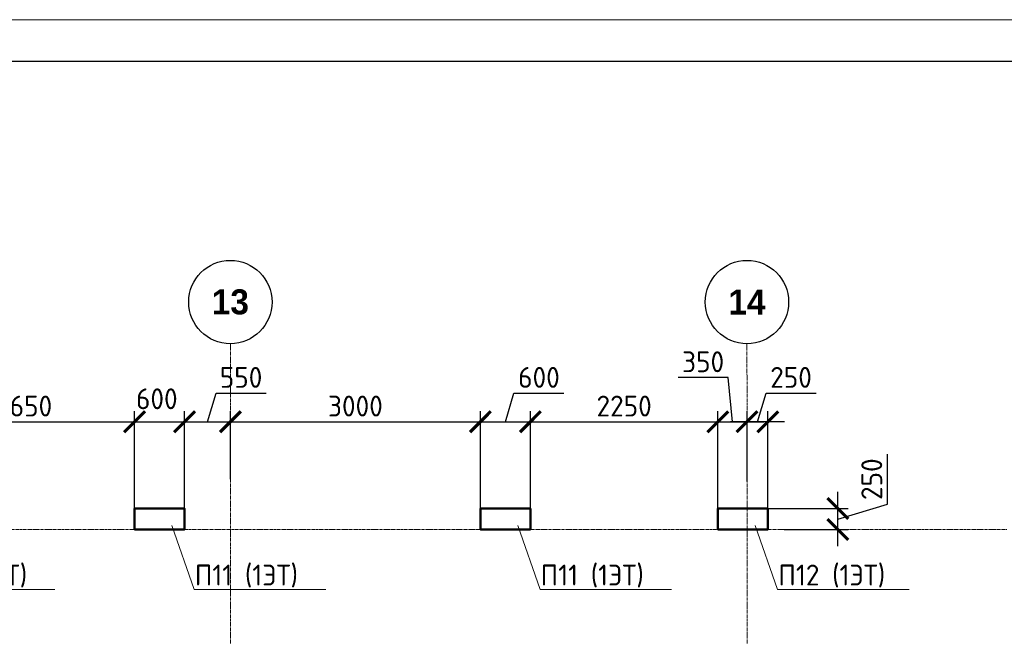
# Model space of a CAD drawing. Header units: millimetres. Extents: x 263826 to 1718326, y -423071 to 70137.
# Tile 204 of 256: x 461914 to 473730, y -60745 to -53350. Entities that reach past the tile are written whole.
import ezdxf
from ezdxf import colors
from ezdxf.entities.mleader import LeaderData, LeaderLine
from ezdxf.math import Vec2, Vec3

# ---------------------------------------------------------------- set-up
doc = ezdxf.new("R2010")
doc.units = ezdxf.units.MM
doc.linetypes.add('______5', pattern=[1100, 800, -100, 100, -100])
doc.linetypes.add('осевая', pattern=[50.8, 31.75, -6.35, 6.35, -6.35])
for name, color, linetype, lineweight in [('Конструкции 0.5', 5, 'Continuous', 50), ('Оси', 40, '______5', 18), ('подоснова', 151, 'Continuous', 5), ('РАЗМЕРЫ', 1, 'Continuous', 9), ('ТОНКИЕ', 7, 'Continuous', 9)]:
    doc.layers.add(name, color=color, linetype=linetype, lineweight=lineweight)
doc.layers.add('ТОЛСТЫЕ_ОСНОВНЫЕ', color=6, linetype='Continuous')
doc.styles.add('Century Gothic', font='GOTHIC.TTF')
doc.styles.add('GOST-2.304_Type-B', font='GOST_Common.ttf')
doc.dimstyles.new('СПДС', dxfattribs={"dimscale": 100, "dimtxt": 2.5, "dimasz": 2.5, "dimexe": 1.25, "dimexo": 0, "dimtad": 1, "dimdec": 0, "dimtxsty": 'GOST-2.304_Type-B', "dimblk": 'ARCHTICK', "dimcen": 2.5, "dimdle": 2, "dimadec": 0, "dimazin": 2, "dimtfac": 0.75, "dimtdec": 0, "dimtmove": 1, "dimatfit": 3, "dimfxl": 1, "dimtolj": 1, "dimarcsym": 1})

# ---------------------------------------------------------------- blocks, each defined once
blk = doc.blocks.new('NSY101')
at = {"color": 0, "linetype": 'ByBlock', "lineweight": -2}
blk.add_circle((0, 0), 50, dxfattribs=at)
blk = doc.blocks.new('оси 2.2-2.3')
at = {"layer": 'Оси', "color": 16, "linetype": 'осевая', "lineweight": 0, "transparency": 33554687}
for p, q in [((515054.9, -104267.9), (515054.9, -130953.9)), ((521254.5, -104267.9), (521254.9, -130953.9)), ((468076.3, -106495.4), (524372.9, -106495.4))]:
    blk.add_line(p, q, dxfattribs=at)
at = {"layer": 'Оси', "color": 16, "linetype": 'Continuous', "lineweight": 25, "transparency": 33554687, "xscale": 9.999999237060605, "yscale": 9.999999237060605, "zscale": 9.999999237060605}
for p in [(515054.4, -103767.9), (521254.4, -103767.9)]:
    blk.add_blockref('NSY101', p, dxfattribs=at)
at = {"layer": 'Оси', "color": 16, "linetype": 'Continuous', "lineweight": 25, "transparency": 33554687, "char_height": 300, "width": 620, "attachment_point": 5, "style": 'Century Gothic'}
for s, insert in [('\\A1;{\\fCentury Gothic|i0|b1;\\H300.000000;\\W1.000000;\\C16;13}\\P', (515054.4, -103767.9)), ('\\A1;{\\fCentury Gothic|i0|b1;\\H300.000000;\\W1.000000;\\C16;14}\\P', (521254.4, -103767.9))]:
    blk.add_mtext(s, dxfattribs=dict(at, insert=insert))
blk = doc.blocks.new('_ArchTick')
at = {"color": 0, "linetype": 'ByBlock', "const_width": 0.15}
blk.add_lwpolyline([(-0.5, -0.5), (0.5, 0.5)], dxfattribs=at)
blk = doc.blocks.new('*D1923')
at = {"layer": 'DEFPOINTS', "color": 0, "transparency": 16777216}
for p in [(470893, -59214), (471733, -59214), (471090, -59464)]:
    blk.add_point(p, dxfattribs=at)
at = {"layer": 'РАЗМЕРЫ', "color": 0, "lineweight": -2, "transparency": 16777216}
for p, q in [((472327, -59161), (472327, -58561)), ((471733, -59664), (471733, -59014)), ((471733, -59339), (472327, -59161)), ((470893, -59214), (471858, -59214)), ((471090, -59464), (471858, -59464))]:
    blk.add_line(p, q, dxfattribs=at)
at = {"layer": 'РАЗМЕРЫ', "color": 0, "lineweight": -2, "transparency": 16777216, "xscale": 250, "yscale": 250, "zscale": 250}
for p, rotation in [((471733, -59214), 90), ((471733, -59464), 270)]:
    blk.add_blockref('_ArchTick', p, dxfattribs=dict(at, rotation=rotation))
at = {"layer": 'РАЗМЕРЫ', "color": 0, "lineweight": 0, "transparency": 16777216, "insert": (472140, -58861), "char_height": 250, "attachment_point": 5, "rotation": 90, "style": 'GOST-2.304_Type-B'}
blk.add_mtext('\\A1;250', dxfattribs=at)
blk = doc.blocks.new('*D1810')
at = {"layer": 'DEFPOINTS', "color": 0, "transparency": 16777216}
for p in [(470643, -58172), (470643, -58890), (470893, -59214)]:
    blk.add_point(p, dxfattribs=at)
at = {"layer": 'РАЗМЕРЫ', "color": 0, "lineweight": -2, "transparency": 16777216}
for p, q in [((470768, -58172), (470871, -57828)), ((470871, -57828), (471471, -57828)), ((470643, -58890), (470643, -58047)), ((470893, -59214), (470893, -58047)), ((471093, -58172), (470443, -58172))]:
    blk.add_line(p, q, dxfattribs=at)
at = {"layer": 'РАЗМЕРЫ', "color": 0, "lineweight": -2, "transparency": 16777216, "xscale": 250, "yscale": 250, "zscale": 250, "rotation": 180}
blk.add_blockref('_ArchTick', (470643, -58172), dxfattribs=at)
at = {"layer": 'РАЗМЕРЫ', "color": 0, "lineweight": -2, "transparency": 16777216, "xscale": 250, "yscale": 250, "zscale": 250}
blk.add_blockref('_ArchTick', (470893, -58172), dxfattribs=at)
at = {"layer": 'РАЗМЕРЫ', "color": 0, "lineweight": 0, "transparency": 16777216, "insert": (471171, -57640), "char_height": 250, "attachment_point": 5, "style": 'GOST-2.304_Type-B'}
blk.add_mtext('\\A1;250', dxfattribs=at)
blk = doc.blocks.new('*D1960')
at = {"layer": 'DEFPOINTS', "color": 0, "transparency": 16777216}
for p in [(463293, -58172), (460643, -58921, 3100), (463293, -59214, 3100)]:
    blk.add_point(p, dxfattribs=at)
at = {"layer": 'РАЗМЕРЫ', "color": 0, "lineweight": -2, "transparency": 16777216}
for p, q in [((460643, -58921), (460643, -58047)), ((463293, -59214), (463293, -58047)), ((460443, -58172), (463493, -58172))]:
    blk.add_line(p, q, dxfattribs=at)
at = {"layer": 'РАЗМЕРЫ', "color": 0, "lineweight": -2, "transparency": 16777216, "xscale": 250, "yscale": 250, "zscale": 250, "rotation": 180}
blk.add_blockref('_ArchTick', (460643, -58172), dxfattribs=at)
at = {"layer": 'РАЗМЕРЫ', "color": 0, "lineweight": -2, "transparency": 16777216, "xscale": 250, "yscale": 250, "zscale": 250}
blk.add_blockref('_ArchTick', (463293, -58172), dxfattribs=at)
at = {"layer": 'РАЗМЕРЫ', "color": 0, "lineweight": 0, "transparency": 16777216, "insert": (461968, -57984), "char_height": 250, "attachment_point": 5, "style": 'GOST-2.304_Type-B'}
blk.add_mtext('\\A1;2650', dxfattribs=at)
blk = doc.blocks.new('*D1961')
at = {"layer": 'DEFPOINTS', "color": 0, "transparency": 16777216}
for p in [(463893, -58172), (463293, -59214, 3100), (463893, -59214, 3100)]:
    blk.add_point(p, dxfattribs=at)
at = {"layer": 'РАЗМЕРЫ', "color": 0, "lineweight": -2, "transparency": 16777216}
for p, q in [((463293, -59214), (463293, -58047)), ((463893, -59214), (463893, -58047)), ((463093, -58172), (464093, -58172))]:
    blk.add_line(p, q, dxfattribs=at)
at = {"layer": 'РАЗМЕРЫ', "color": 0, "lineweight": -2, "transparency": 16777216, "xscale": 250, "yscale": 250, "zscale": 250, "rotation": 180}
blk.add_blockref('_ArchTick', (463293, -58172), dxfattribs=at)
at = {"layer": 'РАЗМЕРЫ', "color": 0, "lineweight": -2, "transparency": 16777216, "xscale": 250, "yscale": 250, "zscale": 250}
blk.add_blockref('_ArchTick', (463893, -58172), dxfattribs=at)
at = {"layer": 'РАЗМЕРЫ', "color": 0, "lineweight": 0, "transparency": 16777216, "insert": (463560, -57897), "char_height": 250, "attachment_point": 5, "style": 'GOST-2.304_Type-B'}
blk.add_mtext('\\A1;600', dxfattribs=at)
blk = doc.blocks.new('*D1962')
at = {"layer": 'DEFPOINTS', "color": 0, "transparency": 16777216}
for p in [(464443, -58172), (464443, -58860, 3100), (463893, -59214, 3100)]:
    blk.add_point(p, dxfattribs=at)
at = {"layer": 'РАЗМЕРЫ', "color": 0, "lineweight": -2, "transparency": 16777216}
for p, q in [((464168, -58172), (464271, -57828)), ((464271, -57828), (464871, -57828)), ((463893, -59214), (463893, -58047)), ((464443, -58860), (464443, -58047)), ((463693, -58172), (464643, -58172))]:
    blk.add_line(p, q, dxfattribs=at)
at = {"layer": 'РАЗМЕРЫ', "color": 0, "lineweight": -2, "transparency": 16777216, "xscale": 250, "yscale": 250, "zscale": 250, "rotation": 180}
blk.add_blockref('_ArchTick', (463893, -58172), dxfattribs=at)
at = {"layer": 'РАЗМЕРЫ', "color": 0, "lineweight": -2, "transparency": 16777216, "xscale": 250, "yscale": 250, "zscale": 250}
blk.add_blockref('_ArchTick', (464443, -58172), dxfattribs=at)
at = {"layer": 'РАЗМЕРЫ', "color": 0, "lineweight": 0, "transparency": 16777216, "insert": (464571, -57640), "char_height": 250, "attachment_point": 5, "style": 'GOST-2.304_Type-B'}
blk.add_mtext('\\A1;550', dxfattribs=at)
blk = doc.blocks.new('*D1963')
at = {"layer": 'DEFPOINTS', "color": 0, "transparency": 16777216}
for p in [(467443, -58172), (464443, -58860, 3100), (467443, -59214, 3100)]:
    blk.add_point(p, dxfattribs=at)
at = {"layer": 'РАЗМЕРЫ', "color": 0, "lineweight": -2, "transparency": 16777216}
for p, q in [((464443, -58860), (464443, -58047)), ((467443, -59214), (467443, -58047)), ((464243, -58172), (467643, -58172))]:
    blk.add_line(p, q, dxfattribs=at)
at = {"layer": 'РАЗМЕРЫ', "color": 0, "lineweight": -2, "transparency": 16777216, "xscale": 250, "yscale": 250, "zscale": 250, "rotation": 180}
blk.add_blockref('_ArchTick', (464443, -58172), dxfattribs=at)
at = {"layer": 'РАЗМЕРЫ', "color": 0, "lineweight": -2, "transparency": 16777216, "xscale": 250, "yscale": 250, "zscale": 250}
blk.add_blockref('_ArchTick', (467443, -58172), dxfattribs=at)
at = {"layer": 'РАЗМЕРЫ', "color": 0, "lineweight": 0, "transparency": 16777216, "insert": (465943, -57984), "char_height": 250, "attachment_point": 5, "style": 'GOST-2.304_Type-B'}
blk.add_mtext('\\A1;3000', dxfattribs=at)
blk = doc.blocks.new('*D1964')
at = {"layer": 'DEFPOINTS', "color": 0, "transparency": 16777216}
for p in [(468043, -58172), (467443, -59214, 3100), (468043, -59214, 3100)]:
    blk.add_point(p, dxfattribs=at)
at = {"layer": 'РАЗМЕРЫ', "color": 0, "lineweight": -2, "transparency": 16777216}
for p, q in [((467743, -58172), (467846, -57828)), ((467846, -57828), (468446, -57828)), ((467443, -59214), (467443, -58047)), ((468043, -59214), (468043, -58047)), ((467243, -58172), (468243, -58172))]:
    blk.add_line(p, q, dxfattribs=at)
at = {"layer": 'РАЗМЕРЫ', "color": 0, "lineweight": -2, "transparency": 16777216, "xscale": 250, "yscale": 250, "zscale": 250, "rotation": 180}
blk.add_blockref('_ArchTick', (467443, -58172), dxfattribs=at)
at = {"layer": 'РАЗМЕРЫ', "color": 0, "lineweight": -2, "transparency": 16777216, "xscale": 250, "yscale": 250, "zscale": 250}
blk.add_blockref('_ArchTick', (468043, -58172), dxfattribs=at)
at = {"layer": 'РАЗМЕРЫ', "color": 0, "lineweight": 0, "transparency": 16777216, "insert": (468146, -57640), "char_height": 250, "attachment_point": 5, "style": 'GOST-2.304_Type-B'}
blk.add_mtext('\\A1;600', dxfattribs=at)
blk = doc.blocks.new('*D1965')
at = {"layer": 'DEFPOINTS', "color": 0, "transparency": 16777216}
for p in [(470293, -58172), (468043, -59214, 3100), (470293, -59214, 3100)]:
    blk.add_point(p, dxfattribs=at)
at = {"layer": 'РАЗМЕРЫ', "color": 0, "lineweight": -2, "transparency": 16777216}
for p, q in [((468043, -59214), (468043, -58047)), ((470293, -59214), (470293, -58047)), ((467843, -58172), (470493, -58172))]:
    blk.add_line(p, q, dxfattribs=at)
at = {"layer": 'РАЗМЕРЫ', "color": 0, "lineweight": -2, "transparency": 16777216, "xscale": 250, "yscale": 250, "zscale": 250, "rotation": 180}
blk.add_blockref('_ArchTick', (468043, -58172), dxfattribs=at)
at = {"layer": 'РАЗМЕРЫ', "color": 0, "lineweight": -2, "transparency": 16777216, "xscale": 250, "yscale": 250, "zscale": 250}
blk.add_blockref('_ArchTick', (470293, -58172), dxfattribs=at)
at = {"layer": 'РАЗМЕРЫ', "color": 0, "lineweight": 0, "transparency": 16777216, "insert": (469168, -57984), "char_height": 250, "attachment_point": 5, "style": 'GOST-2.304_Type-B'}
blk.add_mtext('\\A1;2250', dxfattribs=at)
blk = doc.blocks.new('*D1966')
at = {"layer": 'DEFPOINTS', "color": 0, "transparency": 16777216}
for p in [(470643, -58172), (470643, -58783, 3100), (470293, -59214, 3100)]:
    blk.add_point(p, dxfattribs=at)
at = {"layer": 'РАЗМЕРЫ', "color": 0, "lineweight": -2, "transparency": 16777216}
for p, q in [((470416, -57640), (469816, -57640)), ((470468, -58172), (470416, -57640)), ((470293, -59214), (470293, -58047)), ((470643, -58783), (470643, -58047)), ((470093, -58172), (470843, -58172))]:
    blk.add_line(p, q, dxfattribs=at)
at = {"layer": 'РАЗМЕРЫ', "color": 0, "lineweight": -2, "transparency": 16777216, "xscale": 250, "yscale": 250, "zscale": 250, "rotation": 180}
blk.add_blockref('_ArchTick', (470293, -58172), dxfattribs=at)
at = {"layer": 'РАЗМЕРЫ', "color": 0, "lineweight": -2, "transparency": 16777216, "xscale": 250, "yscale": 250, "zscale": 250}
blk.add_blockref('_ArchTick', (470643, -58172), dxfattribs=at)
at = {"layer": 'РАЗМЕРЫ', "color": 0, "lineweight": 0, "transparency": 16777216, "insert": (470116, -57453), "char_height": 250, "attachment_point": 5, "style": 'GOST-2.304_Type-B'}
blk.add_mtext('\\A1;350', dxfattribs=at)
blk = doc.blocks.new('_None')
blk = doc.blocks.new('*U2651')
at = {"layer": 'ТОЛСТЫЕ_ОСНОВНЫЕ', "color": 6}
blk.add_lwpolyline([(20, 5), (886, 5), (886, 415), (20, 415)], close=True, dxfattribs=at)
at = {"layer": 'ТОНКИЕ'}
blk.add_lwpolyline([(0, 0), (891, 0), (891, 420), (0, 420)], close=True, dxfattribs=at)

msp = doc.modelspace()

# ---------------------------------------------------------------- linework, layer by layer
at = {"layer": 'Конструкции 0.5'}
msp.add_line((470892.85531, -59213.62539, -4157.37226), (470642.85531, -59213.62539, -4157.37226), dxfattribs=at)
at = {"layer": 'Конструкции 0.5', "elevation": -4157.37226}
for points in [[(463292.7065, -59213.62555), (463892.70647, -59213.62555), (463892.70647, -59463.62544), (463292.7065, -59463.62544)], [(467442.70872, -59213.62573), (468042.70872, -59213.62573), (468042.70872, -59463.62539), (467442.70872, -59463.62539)], [(470292.70651, -59213.62573), (470892.70627, -59213.62573), (470892.70627, -59463.62555), (470292.70651, -59463.62555)]]:
    msp.add_lwpolyline(points, close=True, dxfattribs=at)

# ---------------------------------------------------------------- block references
at = {"xscale": 100, "yscale": 100, "zscale": 100}
msp.add_blockref('*U2651', (411743.66991, -95349.92357), dxfattribs=at)
at = {"layer": 'РАЗМЕРЫ', "color": 1}
msp.add_blockref('оси 2.2-2.3', (-50611.99665, 47031.72666, -4157.37226), dxfattribs=at)

# ---------------------------------------------------------------- dimensions: what is measured, and where the dimension line sits
at = {"layer": 'РАЗМЕРЫ', "color": 1, "lineweight": 0}
for base, p1, p2, picture, middle in [((470642.52255, -58171.73854, -7257.37226), (470292.70651, -59213.62573, -4157.37226), (470642.52255, -58782.98639, -4157.37226), '*D1966', (470353.57832, -57640.48854, -7257.37226)), ((463892.70647, -58171.73854, -7257.37226), (463292.7065, -59213.62555, -4157.37226), (463892.70647, -59213.62555, -4157.37226), '*D1961', (463560.15522, -58084.38545, -7257.37226))]:
    dim = msp.add_linear_dim(base=base, p1=p1, p2=p2, dimstyle='СПДС', dxfattribs=at)
    dim.commit()
    dim.dimension.update_dxf_attribs({"geometry": picture, "text_midpoint": middle, "dimtype": 160})
for base, p1, p2, picture, middle in [((464442.95107, -58171.73854, -7257.37226), (463892.70647, -59213.62555, -4157.37226), (464442.95107, -58860.34252, -4157.37226), '*D1962', (464333.45377, -57640.48854, -7257.37226)), ((468042.70872, -58171.73854, -7257.37226), (467442.70872, -59213.62573, -4157.37226), (468042.70872, -59213.62573, -4157.37226), '*D1964', (467908.33372, -57640.48854, -7257.37226)), ((470642.52412, -58171.73854, -4157.37226), (470892.85531, -59213.62539, -4157.37226), (470642.52412, -58889.90115, -4157.37226), '*D1810', (470933.31472, -57640.48854, -4157.37226)), ((463292.7065, -58171.73854, -7257.37226), (460642.95107, -58921.32814, -4157.37226), (463292.7065, -59213.62555, -4157.37226), '*D1960', (461967.82879, -57984.23854, -7257.37226)), ((467442.70872, -58171.73854, -7257.37226), (464442.95107, -58860.34252, -4157.37226), (467442.70872, -59213.62573, -4157.37226), '*D1963', (465942.8299, -57984.23854, -7257.37226)), ((470292.70651, -58171.73854, -7257.37226), (468042.70872, -59213.62573, -4157.37226), (470292.70651, -59213.62573, -4157.37226), '*D1965', (469167.70761, -57984.23854, -7257.37226))]:
    dim = msp.add_linear_dim(base=base, p1=p1, p2=p2, dimstyle='СПДС', dxfattribs=at)
    dim.commit()
    dim.dimension.update_dxf_attribs({"geometry": picture, "text_midpoint": middle})
dim = msp.add_linear_dim(base=(471733.39618, -59213.62539, -4157.37226), p1=(471090.10725, -59463.62555, -4157.37226), p2=(470892.85531, -59213.62539, -4157.37226), angle=90, dimstyle='СПДС', dxfattribs=at)
dim.commit()
dim.dimension.update_dxf_attribs({"geometry": '*D1923', "text_midpoint": (472139.64618, -59098.00047, -4157.37226)})

# ---------------------------------------------------------------- leaders
at = {"layer": 'подоснова', "color": 5, "ltscale": 0.3}
ml = msp.add_multileader_mtext('Standard', dxfattribs=at)
ml.set_content('П11 (1ЭТ)', color=5, style='GOST-2.304_Type-B')
ml.set_leader_properties(color=256, linetype='ByLayer', lineweight=15)
ml.set_arrow_properties(name='NONE')
ml.build(insert=Vec2(0, 0))
ml.multileader.update_dxf_attribs({"text_left_attachment_type": 6, "text_right_attachment_type": 6, "dogleg_length": 0.1, "arrow_head_size": 18})
ctx = ml.context
ctx.base_point, ctx.char_height, ctx.arrow_head_size, ctx.landing_gap_size, ctx.plane_origin = Vec3(460759.55719, -60185.56106, -1417.37226), 250, 18, 20, Vec3(453154.13504, -57757.98316, -1417.37226)
ctx.left_attachment, ctx.right_attachment, ctx.text_align_type = 6, 6, 1
notes = []
notes.append((ctx, [(0, (1, 1, 0), (460759.45719, -60185.56106, -1417.37226), (1, 0), 0.1, [(0, [(460491.8278, -59415.9256, -1417.37226)], 0, [])])]))
ctx.mtext.insert, ctx.mtext.alignment, ctx.mtext.flow_direction = Vec3(461384.86022, -59885.56106, -1417.37226), 2, 5
ml = msp.add_multileader_mtext('Standard', dxfattribs=at)
ml.set_content('П11 (1ЭТ)', color=5, style='GOST-2.304_Type-B')
ml.set_leader_properties(color=256, linetype='ByLayer', lineweight=15)
ml.set_arrow_properties(name='NONE')
ml.build(insert=Vec2(0, 0))
ml.multileader.update_dxf_attribs({"text_left_attachment_type": 6, "text_right_attachment_type": 6, "dogleg_length": 0.1, "arrow_head_size": 18})
ctx = ml.context
ctx.base_point, ctx.char_height, ctx.arrow_head_size, ctx.landing_gap_size, ctx.plane_origin = Vec3(464009.55719, -60185.56121, -1417.37226), 250, 18, 20, Vec3(456404.13504, -57757.98331, -1417.37226)
ctx.left_attachment, ctx.right_attachment, ctx.text_align_type = 6, 6, 1
notes.append((ctx, [(0, (1, 1, 0), (464009.45719, -60185.56121, -1417.37226), (1, 0), 0.1, [(0, [(463741.8278, -59415.92576, -1417.37226)], 0, [])])]))
ctx.mtext.insert, ctx.mtext.alignment, ctx.mtext.flow_direction = Vec3(464634.86022, -59885.56121, -1417.37226), 2, 5
ml = msp.add_multileader_mtext('Standard', dxfattribs=at)
ml.set_content('П11 (1ЭТ)', color=5, style='GOST-2.304_Type-B')
ml.set_leader_properties(color=256, linetype='ByLayer', lineweight=15)
ml.set_arrow_properties(name='NONE')
ml.build(insert=Vec2(0, 0))
ml.multileader.update_dxf_attribs({"text_left_attachment_type": 6, "text_right_attachment_type": 6, "dogleg_length": 0.1, "arrow_head_size": 18})
ctx = ml.context
ctx.base_point, ctx.char_height, ctx.arrow_head_size, ctx.landing_gap_size, ctx.plane_origin = Vec3(468159.55944, -60185.56106, -1417.37226), 250, 18, 20, Vec3(460554.1373, -57757.98316, -1417.37226)
ctx.left_attachment, ctx.right_attachment, ctx.text_align_type = 6, 6, 1
notes.append((ctx, [(0, (1, 1, 0), (468159.45944, -60185.56106, -1417.37226), (1, 0), 0.1, [(0, [(467891.83006, -59415.9256, -1417.37226)], 0, [])])]))
ctx.mtext.insert, ctx.mtext.alignment, ctx.mtext.flow_direction = Vec3(468784.86247, -59885.56106, -1417.37226), 2, 5
ml = msp.add_multileader_mtext('Standard', dxfattribs=at)
ml.set_content('П12 (1ЭТ)', color=5, style='GOST-2.304_Type-B')
ml.set_leader_properties(color=256, linetype='ByLayer', lineweight=15)
ml.set_arrow_properties(name='NONE')
ml.build(insert=Vec2(0, 0))
ml.multileader.update_dxf_attribs({"text_left_attachment_type": 6, "text_right_attachment_type": 6, "dogleg_length": 0.1, "arrow_head_size": 18})
ctx = ml.context
ctx.base_point, ctx.char_height, ctx.arrow_head_size, ctx.landing_gap_size, ctx.plane_origin = Vec3(471009.55699, -60185.56121, -1417.37226), 250, 18, 20, Vec3(463404.13485, -57757.98331, -1417.37226)
ctx.left_attachment, ctx.right_attachment, ctx.text_align_type = 6, 6, 1
notes.append((ctx, [(0, (1, 1, 0), (471009.45699, -60185.56121, -1417.37226), (1, 0), 0.1, [(0, [(470741.82761, -59415.92576, -1417.37226)], 0, [])])]))
ctx.mtext.insert, ctx.mtext.alignment, ctx.mtext.flow_direction = Vec3(471659.86002, -59885.56121, -1417.37226), 2, 5
for ctx, leaders in notes:
    for number, flags, end, landing, length, lines in leaders:
        leader = LeaderData()
        leader.index, (leader.has_last_leader_line, leader.has_dogleg_vector, leader.attachment_direction) = number, flags
        leader.last_leader_point, leader.dogleg_vector, leader.dogleg_length = Vec3(end), Vec3(landing), length
        for number, points, colour, breaks in lines:
            line = LeaderLine()
            line.index, line.vertices, line.color, line.breaks = number, Vec3.list(points), colors.encode_raw_color(colour), breaks
            leader.lines.append(line)
        ctx.leaders.append(leader)

doc.saveas('drawing.dxf')
